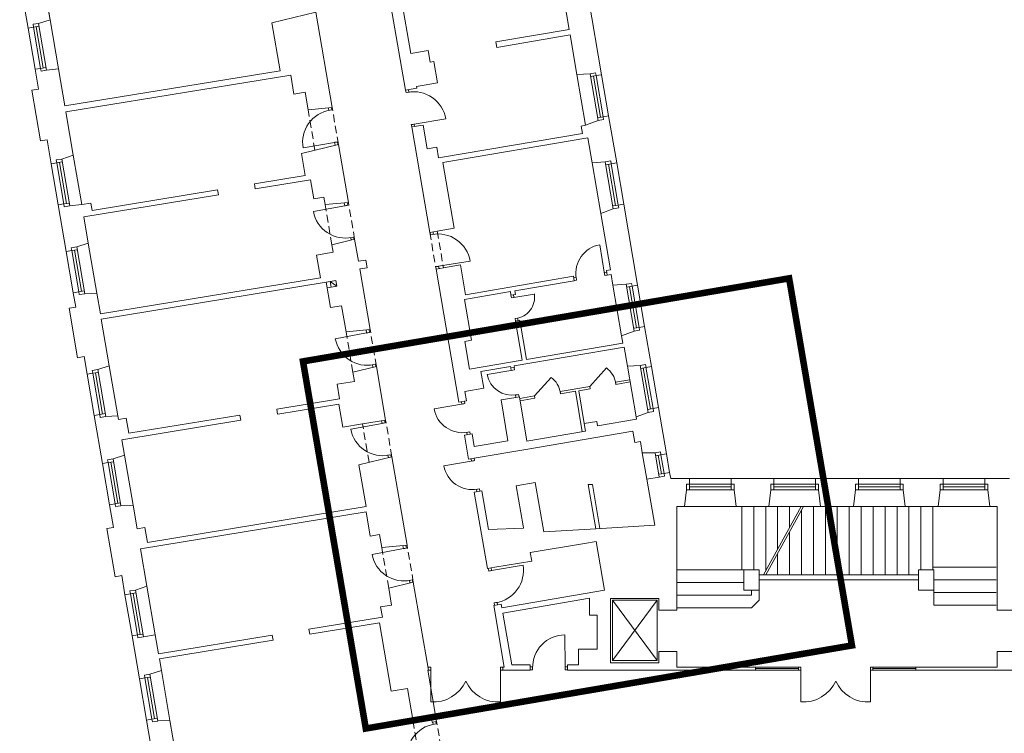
# Model space of a CAD drawing. Header units: centimetres. Extents: x 695802 to 711011, y 25963 to 44188.
# Tile 78 of 157: x 710600 to 710732, y 33112 to 33207. Entities that reach past the tile are written whole.
import ezdxf

# ---------------------------------------------------------------- set-up
doc = ezdxf.new("R2010")
doc.units = ezdxf.units.CM
doc.linetypes.add('DASHED', pattern=[19.05, 12.7, -6.35])
for name, color, linetype, lineweight in [('Drzwi i okna', 51, 'Continuous', 9), ('Kanały wentylacyjne', 3, 'Continuous', 9), ('Przekrojowa', 253, 'Continuous', 25), ('Ramka', 255, 'Continuous', 9), ('S3_obrys zakresu', 1, 'Continuous', 5), ('Widokowa', 140, 'Continuous', 9)]:
    doc.layers.add(name, color=color, linetype=linetype, lineweight=lineweight)

# ---------------------------------------------------------------- blocks, each defined once
blk = doc.blocks.new('zw$2918')
at = {"layer": 'Drzwi i okna', "color": 0, "lineweight": 0}
for p, q in [((1286.2, -1419.9), (1285.2, -1413.4)), ((1295.1, -1418.5), (1286.2, -1419.9)), ((1294.1, -1418.6), (1293, -1412.1)), ((1079.3, -1467.8), (1078.1, -1461.3)), ((1078.3, -1468), (1087.1, -1466.4)), ((1087.1, -1466.4), (1086.1, -1460.7)), ((1309.2, -1504.2), (1300.4, -1505.7)), ((1308.2, -1504.4), (1392.6, -1490.5)), ((1309.3, -1510.8), (1308.2, -1504.4)), ((1300.4, -1505.7), (1301.4, -1512.1)), ((1094.6, -1553.4), (1010.4, -1568.4)), ((1093.6, -1553.5), (1102.4, -1552)), ((1095.9, -1561.1), (1094.6, -1553.4)), ((1102.4, -1552), (1103.7, -1559.1)), ((1120.8, -1715.6), (1122.3, -1723.7)), ((1130.1, -1722.2), (1128.8, -1714.9)), ((1122.3, -1723.7), (1038.2, -1739.1)), ((1121.3, -1723.8), (1130.1, -1722.2)), ((1351.6, -1801.4), (1350.5, -1794.9)), ((1359.5, -1800.1), (1358.4, -1793.6)), ((1137, -1809.3), (1145.8, -1807.7)), ((1138, -1809.1), (1139.1, -1815.5)), ((1145.8, -1807.7), (1146.9, -1813.6)), ((1360.5, -1799.9), (1351.6, -1801.4)), ((1818.8, -1907), (1805.9, -1828.1)), ((1373.6, -1885.8), (1458, -1871.9)), ((1374.6, -1885.7), (1365.7, -1887.1)), ((1365.7, -1887.1), (1366.8, -1893.5)), ((1374.7, -1892.2), (1373.6, -1885.8)), ((1742.2, -1915), (1735.7, -1916.1)), ((1743.5, -1922.9), (1737, -1924)), ((1742, -1914), (1743.5, -1922.9)), ((1817.9, -1901.6), (1819.4, -1910.5)), ((1824.5, -1901.5), (1818.1, -1902.6)), ((1819.4, -1910.5), (1825.8, -1909.4)), ((1568.7, -1970.2), (1567.6, -1963.7)), ((1568.7, -1970.2), (1630.4, -1960.2)), ((1577.6, -1968.8), (1568.7, -1970.2)), ((1575.6, -1969), (1574.5, -1962.5)), ((1585.5, -2025.1), (1578.6, -2026.3)), ((1578.6, -2026.3), (1579.6, -2032.7)), ((1586.5, -2031.5), (1585.5, -2025.1)), ((1179.1, -2056.7), (1180.6, -2064.7)), ((1188.4, -2063.3), (1187.1, -2056.2)), ((1180.6, -2064.7), (1096.5, -2080.2)), ((1179.6, -2064.9), (1188.4, -2063.3)), ((1195.3, -2150.4), (1204.2, -2148.8)), ((1196.3, -2150.2), (1197.3, -2155.8)), ((1204.2, -2148.8), (1205.2, -2154.5)), ((1572.8, -2164.4), (1503.7, -2175.8)), ((1568.4, -2165.1), (1567.3, -2158.6)), ((1568.4, -2165.1), (1577.2, -2163.6)), ((1577.2, -2163.6), (1576.2, -2157.1)), ((1579.3, -2231.1), (1588.2, -2229.7)), ((1580.4, -2237.5), (1579.3, -2231.1)), ((1588.2, -2229.7), (1589.2, -2236.1)), ((1440.3, -2254.8), (1361.5, -2268.6)), ((1434.7, -2249.2), (1435.8, -2255.6)), ((1434.8, -2255.8), (1443.7, -2254.2)), ((1443.7, -2254.2), (1442.6, -2247.8)), ((1222, -2307.2), (1137.9, -2322.7)), ((1220.8, -2300.3), (1222, -2307.2)), ((1221.1, -2307.4), (1229.9, -2305.8)), ((1229.9, -2305.8), (1228.6, -2298.7)), ((1448.1, -2331.5), (1456.9, -2330)), ((1449.1, -2331.4), (1450.2, -2337.9)), ((1456.9, -2330), (1458.1, -2336.5)), ((1236.8, -2392.9), (1245.6, -2391.2)), ((1237.8, -2392.7), (1238.9, -2399)), ((1245.6, -2391.2), (1246.7, -2397)), ((1461, -2402), (1462.2, -2408.4)), ((1470, -2407), (1468.9, -2400.6)), ((1466.6, -2407.6), (1387.8, -2421.4)), ((1461.2, -2408.5), (1470, -2407)), ((1474.4, -2484.3), (1483.3, -2482.8)), ((1475.4, -2484.1), (1476.5, -2490.6)), ((1483.3, -2482.8), (1484.4, -2489.3)), ((1278, -2635.3), (1279.5, -2643.3)), ((1287.4, -2641.9), (1286, -2634.6)), ((1279.5, -2643.3), (1195.4, -2658.8)), ((1278.5, -2643.5), (1287.4, -2641.9)), ((1515.7, -2701.9), (1600, -2687.6)), ((1507.8, -2703.3), (1506.6, -2696.3)), ((1516.7, -2701.7), (1507.8, -2703.3)), ((1514.5, -2695), (1515.7, -2701.9)), ((1294.2, -2729), (1303.1, -2727.4)), ((1295.2, -2728.8), (1296.4, -2735.1)), ((1303.1, -2727.4), (1304.2, -2733.2)), ((1531.2, -2787.4), (1522.3, -2788.9)), ((1522.3, -2788.9), (1523.3, -2794.9)), ((1530.2, -2787.6), (1531.2, -2793.6)), ((1712.5, -2960), (1712.1, -2874.5)), ((1352.7, -2961.1), (1346.2, -2961.1)), ((1346.2, -2969.1), (1352.6, -2969.1)), ((1352.6, -2969.1), (1352.5, -3054.6)), ((1352.6, -2970.1), (1352.7, -2961.1)), ((1539.7, -2970.1), (1539.7, -2961.1)), ((1539.7, -2961.1), (1546.2, -2961.1)), ((1546.2, -2969.1), (1539.7, -2969.1)), ((1539.7, -2969.1), (1539.8, -3054.6)), ((1625.6, -2960.5), (1619, -2960.5)), ((1625.6, -2968.5), (1619, -2968.5)), ((1625.6, -2959.5), (1625.6, -2968.5)), ((1712.5, -2959), (1712.5, -2968)), ((1719, -2960), (1712.5, -2960)), ((1712.5, -2968), (1719, -2968)), ((2344.7, -2961.1), (2338.2, -2961.1)), ((2338.2, -2969.1), (2344.7, -2969.1)), ((2344.7, -2969.1), (2344.6, -3054.6)), ((2344.7, -2970.1), (2344.7, -2961.1)), ((2531.8, -2970.1), (2531.7, -2961.1)), ((2531.7, -2961.1), (2538.2, -2961.1)), ((2538.2, -2969.1), (2531.8, -2969.1)), ((2531.8, -2969.1), (2531.9, -3054.6)), ((1359.2, -3114.6), (1358.2, -3109)), ((1358.2, -3114.8), (1367, -3113.2)), ((1367, -3113.2), (1366, -3107.4))]:
    blk.add_line(p, q, dxfattribs=at)
at = {"layer": 'Drzwi i okna', "color": 0, "lineweight": 0, "ltscale": 1.6}
for p, q in [((1778.9, -2208.5), (1823.5, -2158.4)), ((1630.6, -2233.8), (1675.1, -2183.8))]:
    blk.add_line(p, q, dxfattribs=at)
for centre, radius, start, end in [((1307, -1504.4), 86.7, 9.2331, 100.8437), ((1095.7, -1553), 86.7, 98.6519, 190.2626), ((1123.5, -1723.6), 86.7, 190.2929, 281.9036), ((1372.3, -1885.9), 86.7, 9.2331, 100.8437), ((1573.2, -1968.6), 57.8, 276.9522, 8.388), ((1181.8, -2064.7), 86.7, 190.2929, 281.9036), ((1787, -2208.6), 62, 8.3094, 53.9766), ((1638.7, -2234), 62, 8.3094, 53.9766), ((1223.3, -2307.2), 86.7, 190.2929, 281.9036), ((1280.8, -2643.3), 86.7, 190.2929, 281.9036), ((1514.5, -2702.3), 86.7, 278.1541, 9.7648), ((1712.3, -2961.3), 86.7, 90.1458, 181.7564), ((1359.1, -2959.4), 95.4, 266.0716, 335.8764), ((1533.3, -2959.4), 95.4, 204.1236, 273.9284), ((2351.1, -2959.4), 95.4, 266.0716, 335.8764), ((2525.3, -2959.4), 95.4, 204.1236, 273.9284), ((1375.7, -3199.7), 86.7, 98.6519, 190.2626)]:
    blk.add_arc(centre, radius, start, end, dxfattribs=at)
at = {"layer": 'Drzwi i okna', "color": 0, "lineweight": 0}
for centre, radius, start, end in [((1292.2, -1427.9), 78.2, 277.7082, 281.0068), ((1084.2, -1475.9), 78.2, 278.4889, 281.7875), ((1139.7, -1799.9), 78.2, 98.7681, 102.0666), ((1819.3, -1904.7), 77.8, 99.9306, 189.3047), ((1357.5, -1809.3), 78.2, 277.7082, 281.0068), ((1741.5, -1918.6), 78.2, 7.6634, 10.962), ((1198.1, -2141), 78.2, 98.7681, 102.0666), ((1570.3, -2164.2), 67.5, 189.8932, 279.8733), ((1569.9, -2153.5), 78.2, 277.7578, 281.0564), ((1437.9, -2254.4), 77.8, 190.5203, 279.8944), ((1452.6, -2332), 78.2, 98.2531, 101.5517), ((1239.5, -2383.4), 78.2, 98.7681, 102.0666), ((1464.2, -2407.1), 77.8, 190.5203, 279.8944), ((1479, -2484.8), 78.2, 98.2531, 101.5517), ((1297, -2719.6), 78.2, 98.7681, 102.0666), ((1525.4, -2779.5), 78.2, 97.9911, 101.2896), ((1430.8, -2965.8), 78.2, 178.2653, 181.5639), ((1461.5, -2965.8), 78.2, 358.4361, 1.7347), ((1634.4, -2963.8), 78.2, 358.6209, 1.9195), ((2422.8, -2965.8), 78.2, 178.2653, 181.5639), ((2453.6, -2965.8), 78.2, 358.4361, 1.7347)]:
    blk.add_arc(centre, radius, start, end, dxfattribs=at)
at = {"layer": 'Kanały wentylacyjne', "color": 0, "lineweight": 0}
for p, q in [((1093.3, -1925.2), (1072.1, -1928.8)), ((1083.1, -1926.9), (1097.9, -1924.4)), ((1085.7, -1941.7), (1083.1, -1926.9)), ((1083.1, -1926.9), (1100.4, -1939.1)), ((1097.9, -1924.4), (1100.4, -1939.1)), ((1095.9, -1939.9), (1074.7, -1943.6)), ((1100.4, -1939.1), (1085.7, -1941.7))]:
    blk.add_line(p, q, dxfattribs=at)
at = {"layer": 'Przekrojowa', "color": 0, "lineweight": 0, "ltscale": 1.6}
for p, q in [((1228.6, -1087.3), (1284.5, -1413.5)), ((272.8, -1247), (250.4, -1115.9)), ((313.1, -1114.9), (331.8, -1224.3)), ((1266.8, -1127.4), (1298.9, -1314.7)), ((1810.6, -1372), (1765.9, -1110.8)), ((1723.7, -1250.3), (1704.1, -1135.7)), ((328.7, -1206.3), (331.8, -1224.3)), ((1044.3, -1204), (926.5, -1232.8)), ((1088.2, -1460.3), (1044.3, -1204)), ((331.8, -1224.3), (300.8, -1234.4)), ((926.5, -1232.8), (948.4, -1361.1)), ((1723.7, -1250.3), (1526.9, -1284)), ((1529.3, -1298.8), (1726.2, -1265.1)), ((1744.4, -1371.7), (1726.2, -1265.1)), ((1526.9, -1284), (1529.3, -1298.8)), ((1298.9, -1314.7), (1345.2, -1306.8)), ((1345.2, -1306.8), (1350.6, -1338.3)), ((1350.6, -1338.3), (1360.5, -1336.6)), ((1360.5, -1336.6), (1370.3, -1393.8)), ((291.7, -1357.4), (300.8, -1410.7)), ((354.4, -1356.4), (322.2, -1359.9)), ((354.4, -1356.4), (371.4, -1455.7)), ((948.4, -1361.1), (371.4, -1455.7)), ((1744.4, -1371.7), (1780, -1369.3)), ((977.1, -1372.9), (374.1, -1471.7)), ((985.8, -1424), (977.1, -1372.9)), ((1314.1, -1403.4), (1370.3, -1393.8)), ((300.8, -1410.7), (283, -1413.7)), ((306.3, -1549.7), (283, -1413.7)), ((985.8, -1424), (1015.4, -1419)), ((1023.5, -1466.3), (1015.4, -1419)), ((1284.5, -1413.5), (1314.9, -1408.3)), ((1314.1, -1403.4), (1314.9, -1408.3)), ((394, -1588), (374.1, -1471.7)), ((1088.2, -1460.3), (1023.5, -1466.3)), ((1767.7, -1507.6), (1801.4, -1495)), ((1851, -1608.5), (1829.5, -1482.4)), ((1301.4, -1512.1), (1331.8, -1506.9)), ((1301.4, -1512.1), (1349.9, -1795)), ((1331.8, -1506.9), (1342.8, -1571)), ((1373.3, -1595.2), (1759.2, -1529.2)), ((1755.8, -1509.6), (1767.7, -1507.6)), ((1759.2, -1529.2), (1755.8, -1509.6)), ((324, -1546.7), (306.3, -1549.7)), ((335, -1610.7), (324, -1546.7)), ((1385.2, -1607.3), (1773.4, -1541)), ((1784.9, -1608.2), (1773.4, -1541)), ((1105, -1558.9), (1005.9, -1583.1)), ((1005.9, -1583.1), (1016, -1642.1)), ((1131.6, -1714.6), (1105, -1558.9)), ((1342.8, -1571), (1368.4, -1566.6)), ((1368.4, -1566.6), (1373.3, -1595.2)), ((394, -1588), (363, -1598.1)), ((1385.2, -1607.3), (1415.4, -1783.7)), ((1784.9, -1608.2), (1820.4, -1605.9)), ((1016, -1642.1), (879.6, -1664.5)), ((1030.2, -1654), (882, -1678.3)), ((1039, -1705.1), (1030.2, -1654)), ((780.9, -1680.6), (444.6, -1735.8)), ((780.9, -1680.6), (783.3, -1694.4)), ((879.6, -1664.5), (882, -1678.3)), ((783.3, -1694.4), (422.3, -1753.6)), ((1039, -1705.1), (1065.6, -1700.6)), ((1069, -1720.4), (1065.6, -1700.6)), ((1131.6, -1714.6), (1069, -1720.4)), ((375.3, -1846.3), (353.9, -1721.1)), ((416.6, -1720.1), (384.4, -1723.7)), ((416.6, -1720.1), (441.3, -1716.1)), ((441.3, -1716.1), (444.6, -1735.8)), ((1808.1, -1744.1), (1841.9, -1731.6)), ((1907.2, -1936.8), (1869.9, -1718.9)), ((422.3, -1753.6), (434.3, -1823.6)), ((1834, -1895.8), (1808.1, -1744.1)), ((1349.9, -1795), (1369.8, -1791.6)), ((1369.8, -1791.6), (1415.4, -1783.8)), ((1148.5, -1813.2), (1087.4, -1828.1)), ((1148.5, -1813.2), (1158.6, -1872.4)), ((434.3, -1823.6), (403.3, -1833.7)), ((1087.4, -1828.1), (1090.9, -1848.4)), ((1090.9, -1848.4), (1046.5, -1856)), ((1046.5, -1856), (1057, -1917.1)), ((1158.6, -1872.4), (1178.3, -1869)), ((1178.3, -1869), (1181.9, -1889.7)), ((1162.2, -1893.1), (1181.9, -1889.7)), ((1162.2, -1893.1), (1190, -2055.7)), ((1190, -2055.7), (1162.2, -1893.1)), ((1366.8, -1893.5), (1386.7, -1890.1)), ((1366.8, -1893.5), (1427.9, -2250.3)), ((1386.7, -1890.1), (1432.3, -1882.3)), ((1432.3, -1882.3), (1445.9, -1962.2)), ((1823.8, -1897.6), (1834, -1895.8)), ((1823.8, -1897.6), (1825.8, -1909.4)), ((1057, -1917.1), (466.8, -2013.8)), ((1445.9, -1962.2), (1735.1, -1912.7)), ((1577.8, -1951.8), (1737.1, -1924.6)), ((1735.1, -1912.7), (1737.1, -1924.6)), ((1825.8, -1909.4), (1836.1, -1907.7)), ((1836.1, -1907.7), (1841, -1936.4)), ((1072.1, -1928.8), (469.2, -2027.6)), ((1083.8, -1996.7), (1072.1, -1928.8)), ((1577.8, -1951.8), (1579.5, -1961.7)), ((1841, -1936.4), (1876.5, -1934.1)), ((394.2, -1956.7), (400.7, -1995.2)), ((457.3, -1957.9), (424.7, -1959.2)), ((466.8, -2013.8), (457.3, -1957.9)), ((1443, -1974.9), (1566, -1953.8)), ((1443, -1974.9), (1461.8, -2084.3)), ((1566, -1953.8), (1567.6, -1963.7)), ((1567.6, -1963.7), (1579.5, -1961.7)), ((400.7, -1995.2), (383, -1998.2)), ((405.7, -2131.3), (383, -1998.2)), ((1113.3, -1991.7), (1083.8, -1996.7)), ((1125.3, -2061.7), (1113.3, -1991.7)), ((469.2, -2027.6), (490.6, -2152.8)), ((1579.5, -2032.7), (1591.3, -2030.7)), ((1579.5, -2032.7), (1597.6, -2138.1)), ((1591.3, -2030.7), (1609.4, -2136.1)), ((1190, -2055.7), (1125.3, -2061.7)), ((1944.4, -2154.6), (1926, -2047.2)), ((1443.8, -2087.3), (1461.8, -2084.3)), ((1864.2, -2072.4), (1898, -2059.9)), ((1864.2, -2072.4), (1867.6, -2092)), ((1456.6, -2162.2), (1443.8, -2087.3)), ((1576.5, -2153), (1871.2, -2102.6)), ((1609.4, -2136.1), (1867.6, -2092)), ((1880, -2154.2), (1871.2, -2102.6)), ((423.5, -2128.2), (405.7, -2131.3)), ((431.6, -2175.6), (423.5, -2128.2)), ((1597.6, -2138.1), (1456.6, -2162.2)), ((490.6, -2152.8), (459.6, -2162.9)), ((1206.8, -2154.3), (1143.8, -2169.6)), ((1231.4, -2298.2), (1206.8, -2154.3)), ((1486.8, -2168.3), (1566.6, -2154.7)), ((1566.6, -2154.7), (1567.3, -2158.6)), ((1567.3, -2158.6), (1577.1, -2156.9)), ((1576.5, -2153), (1577.1, -2156.9)), ((1880, -2154.2), (1913.8, -2152)), ((1143.8, -2169.6), (1148, -2194.6)), ((1494.4, -2212.7), (1486.8, -2168.3)), ((1148, -2194.6), (1101.7, -2202.5)), ((1101.7, -2202.5), (1108.3, -2241.1)), ((1443.7, -2221.3), (1494.4, -2212.7)), ((1108.3, -2241.1), (939.6, -2268.7)), ((1443.7, -2221.3), (1448.1, -2246.9)), ((1580.4, -2237.5), (1540.9, -2244.3)), ((1580.4, -2237.5), (1590.2, -2235.8)), ((1590.2, -2235.8), (1610, -2355.2)), ((939.6, -2268.7), (941.9, -2282.5)), ((1105.7, -2255.7), (942.1, -2282.5)), ((1116.4, -2317.8), (1105.7, -2255.7)), ((1427.9, -2250.3), (1448.1, -2246.9)), ((1559.1, -2353.8), (1540.9, -2244.3)), ((1963.3, -2265), (1984.5, -2389.1)), ((472.5, -2415.1), (450.5, -2285.9)), ((513.6, -2287.2), (481, -2288.5)), ((515.2, -2297), (513.6, -2287.2)), ((536, -2293.6), (515.2, -2297)), ((542.8, -2333.8), (536, -2293.6)), ((840.9, -2284.9), (542.8, -2333.8)), ((840.9, -2284.9), (843.2, -2298.7)), ((1904.2, -2295.8), (1799.8, -2313.6)), ((1903.1, -2289.6), (1935.3, -2277.7)), ((1903.1, -2289.6), (1904.2, -2295.8)), ((843.2, -2298.7), (524.5, -2351)), ((1169.6, -2308.7), (1116.4, -2317.8)), ((1231.4, -2298.2), (1169.6, -2308.7)), ((1797.7, -2301.8), (1764.2, -2307.5)), ((1767.8, -2328.2), (1764.2, -2307.5)), ((1799.8, -2313.6), (1797.7, -2301.8)), ((1443.1, -2339), (1463.3, -2335.6)), ((1443.1, -2339), (1454.1, -2403.1)), ((1468.9, -2369.2), (1463.3, -2335.6)), ((1607.4, -2376.9), (1894.2, -2327.9)), ((1767.8, -2328.2), (1610, -2355.2)), ((1899.4, -2358.5), (1894.2, -2327.9)), ((531.5, -2392.3), (524.5, -2351)), ((1559.1, -2353.8), (1468.9, -2369.2)), ((1899.4, -2358.5), (1914.5, -2355.9)), ((1919.6, -2385.9), (1914.5, -2355.9)), ((531.5, -2392.3), (500.6, -2402.4)), ((1248.3, -2396.7), (1159.9, -2418.3)), ((1288.9, -2634.3), (1248.3, -2396.7)), ((1454.1, -2403.1), (1474.3, -2399.7)), ((1474.3, -2399.7), (1607.4, -2376.9)), ((1919.6, -2385.9), (1953.9, -2386.5)), ((1159.9, -2418.3), (1179.1, -2530.4)), ((1965, -2451.5), (1931.8, -2457.2)), ((1993, -2438.8), (1993.9, -2444.3)), ((1993, -2438.8), (1995.8, -2455.3)), ((1581.5, -2474.7), (1632.8, -2465.9)), ((1581.5, -2474.7), (1599.9, -2582.3)), ((1632.8, -2465.9), (1655.4, -2598)), ((1931.8, -2457.2), (1952.9, -2580.6)), ((1931.8, -2457.2), (1932.7, -2462.3)), ((2046.2, -2455.3), (1995.8, -2455.3)), ((2272.2, -2455.3), (2158.2, -2455.3)), ((2499.2, -2455.3), (2384.2, -2455.3)), ((2726.2, -2455.3), (2611.2, -2455.3)), ((2903.8, -2455.3), (2838.2, -2455.3)), ((1469.3, -2491.8), (1489.5, -2488.4)), ((1469.3, -2491.8), (1504.5, -2696.8)), ((1489.5, -2488.4), (1507.2, -2591.9)), ((2032.6, -2530.3), (2038.4, -2485.1)), ((2171.7, -2530.3), (2166, -2485.1)), ((2258.6, -2530.3), (2264.4, -2485.1)), ((2397.7, -2530.3), (2392, -2485.1)), ((2485.6, -2530.3), (2491.4, -2485.1)), ((2624.7, -2530.3), (2619, -2485.1)), ((2712.6, -2530.3), (2718.4, -2485.1)), ((2851.7, -2530.3), (2846, -2485.1)), ((501.9, -2586.6), (491.4, -2525.5)), ((554.5, -2526.7), (522, -2528)), ((554.5, -2526.7), (565.3, -2589.8)), ((1179.1, -2530.4), (592.9, -2626.5)), ((2011.9, -2808.1), (2011.9, -2530.3)), ((2032.6, -2530.3), (2011.9, -2530.3)), ((2258.6, -2530.3), (2171.7, -2530.3)), ((2485.6, -2530.3), (2397.7, -2530.3)), ((2712.6, -2530.3), (2624.7, -2530.3)), ((2870.9, -2530.3), (2851.7, -2530.3)), ((2870.9, -2808.1), (2870.9, -2530.3)), ((1179.2, -2544.6), (574.5, -2643.7)), ((1179.2, -2544.6), (1190.3, -2609.6)), ((501.9, -2586.6), (484.1, -2589.6)), ((586, -2586.4), (565.3, -2589.8)), ((592.9, -2626.5), (586, -2586.4)), ((1599.9, -2582.3), (1600.9, -2588.2)), ((1952.9, -2580.6), (1795.1, -2589.8)), ((506.2, -2718.7), (484.1, -2589.6)), ((1190.3, -2609.6), (1215.2, -2605.3)), ((1215.2, -2605.3), (1221.2, -2640.6)), ((1507.2, -2591.9), (1600.9, -2588.2)), ((1795.1, -2589.8), (1655.4, -2598)), ((1288.9, -2634.3), (1221.2, -2640.6)), ((1619.4, -2653.9), (1764.3, -2629.1)), ((1764.3, -2629.1), (1795.8, -2623.7)), ((1818.2, -2754.8), (1795.8, -2623.7)), ((574.5, -2643.7), (591.7, -2744.2)), ((1623.2, -2676.5), (1619.4, -2653.9)), ((1524.7, -2693.4), (1623.2, -2676.5)), ((523.9, -2715.7), (506.2, -2718.7)), ((532.7, -2767), (523.9, -2715.7)), ((1504.5, -2696.8), (1524.7, -2693.4)), ((2191.9, -2699.8), (2191.9, -2754.8)), ((2232.9, -2699.8), (2191.9, -2699.8)), ((2232.9, -2754.8), (2232.9, -2699.8)), ((2659.9, -2754.8), (2659.9, -2699.8)), ((2700.9, -2699.8), (2659.9, -2699.8)), ((2700.9, -2754.8), (2700.9, -2699.8)), ((591.7, -2744.2), (560.7, -2754.3)), ((1305.8, -2732.9), (1239.8, -2748.9)), ((1346.2, -2969.1), (1305.8, -2732.9)), ((2232.9, -2726.8), (2659.9, -2726.8)), ((1239.8, -2748.9), (1247.6, -2794.5)), ((1543.2, -2801.8), (1818.2, -2754.8)), ((2191.9, -2754.8), (2232.9, -2754.8)), ((2659.9, -2754.8), (2700.9, -2754.8)), ((1247.6, -2794.5), (1218, -2799.6)), ((1521.4, -2795.4), (1541.5, -2792)), ((1521.4, -2795.4), (1549.7, -2961.1)), ((1541.6, -2791.9), (1543.2, -2801.8)), ((1545.7, -2816.2), (1778.5, -2776.4)), ((1778.5, -2821.3), (1778.5, -2776.4)), ((1834.3, -2949.8), (1834.3, -2777)), ((1834.3, -2777), (1963.9, -2777)), ((1963.9, -2777), (1963.9, -2808.1)), ((1218, -2799.6), (1222.7, -2827.2)), ((1545.7, -2816.2), (1569.5, -2955.1)), ((1798.5, -2821.3), (1778.5, -2821.3)), ((1798.5, -2913.3), (1798.5, -2821.3)), ((2011.9, -2808.1), (1963.9, -2808.1)), ((2918.9, -2808.1), (2870.9, -2808.1)), ((1222.7, -2827.2), (1025.6, -2859.6)), ((1215.3, -2842.4), (1028, -2873.1)), ((1246.6, -3025.7), (1215.3, -2842.4)), ((571.3, -2992.7), (551.6, -2877.4)), ((582.2, -2880), (614, -2874.6)), ((614, -2874.6), (622.7, -2925.6)), ((927.6, -2875.6), (622.7, -2925.6)), ((927.6, -2875.6), (930, -2889.1)), ((1025.6, -2859.6), (1028, -2873.1)), ((930, -2889.1), (625, -2939.1)), ((1748.5, -2955.1), (1748.5, -2913.3)), ((1748.5, -2913.3), (1798.5, -2913.3)), ((2011.9, -2919.1), (1963.9, -2919.1)), ((1963.9, -2919.1), (1963.9, -2949.8)), ((2011.9, -2961.1), (2011.9, -2919.1)), ((2870.9, -2961.1), (2870.9, -2919.1)), ((2918.9, -2919.1), (2870.9, -2919.1)), ((625, -2939.1), (630.3, -2970)), ((627.8, -2955), (630.3, -2970)), ((1569.5, -2955.1), (1619, -2955.1)), ((1619, -2955.1), (1619, -2969.1)), ((1719, -2955.1), (1748.5, -2955.1)), ((1719, -2955.1), (1719, -2969.1)), ((1963.9, -2949.8), (1834.3, -2949.8)), ((630.3, -2970), (599.3, -2980)), ((1344.5, -2969.1), (1368.1, -3107.1)), ((1346.2, -2969.1), (1344.5, -2969.1)), ((1546.2, -2969.1), (1546.2, -2961.1)), ((1546.2, -2961.1), (1549.7, -2961.1)), ((1619, -2969.1), (1546.2, -2969.1)), ((1787.9, -2969.1), (1719, -2969.1)), ((2011.9, -2969.1), (1787.9, -2969.1)), ((1999.9, -2969.1), (1996.9, -2969.1)), ((2222.8, -2961.1), (2011.9, -2961.1)), ((2011.9, -2969.1), (2222.8, -2969.1)), ((2222.8, -2969.1), (2222.8, -2961.1)), ((2652.8, -2969.1), (2652.8, -2961.1)), ((2652.8, -2961.1), (2870.9, -2961.1)), ((2870.9, -2969.1), (2652.8, -2969.1)), ((2870.9, -2969.1), (3128.8, -2969.1)), ((1290, -3018.3), (1246.6, -3025.7)), ((1305.1, -3106.7), (1290, -3018.3)), ((610.4, -3221.4), (590.2, -3103.1)), ((653.3, -3104.3), (620.7, -3105.6)), ((653.3, -3104.3), (676.4, -3239.5)), ((1354.4, -3098.3), (1305.1, -3106.7)), ((1354.4, -3098.3), (1356.3, -3109.1)), ((1368.1, -3107.1), (1356.3, -3109.1))]:
    blk.add_line(p, q, dxfattribs=at)
at = {"layer": 'Przekrojowa', "color": 0, "lineweight": 0}
for p, q in [((300.8, -1234.4), (286.2, -1236.8)), ((286.2, -1236.8), (287.5, -1244.5)), ((287.5, -1244.5), (272.8, -1247)), ((272.8, -1247), (287.5, -1244.5)), ((306.4, -1354.9), (291.7, -1357.4)), ((291.7, -1357.4), (306.4, -1354.9)), ((307.7, -1362.6), (306.4, -1354.9)), ((322.3, -1360.1), (307.7, -1362.6)), ((1780, -1369.3), (1794.5, -1366.8)), ((1794.5, -1366.8), (1795.9, -1374.5)), ((1795.9, -1374.5), (1810.6, -1372)), ((1810.6, -1372), (1795.9, -1374.5)), ((1801.4, -1495), (1816, -1492.5)), ((1814.7, -1484.9), (1829.5, -1482.4)), ((1829.5, -1482.4), (1814.7, -1484.9)), ((1816, -1492.5), (1814.7, -1484.9)), ((349.7, -1608.2), (335, -1610.7)), ((335, -1610.7), (349.7, -1608.2)), ((363, -1598.1), (348.4, -1600.6)), ((348.4, -1600.6), (349.7, -1608.2)), ((1820.4, -1605.9), (1835, -1603.4)), ((1835, -1603.4), (1836.3, -1611.1)), ((1836.3, -1611.1), (1851, -1608.5)), ((1851, -1608.5), (1836.3, -1611.1)), ((368.6, -1718.6), (353.9, -1721.1)), ((353.9, -1721.1), (368.6, -1718.6)), ((369.9, -1726.3), (368.6, -1718.6)), ((384.5, -1723.8), (369.9, -1726.3)), ((1841.9, -1731.6), (1856.5, -1729.1)), ((1855.2, -1721.5), (1869.9, -1718.9)), ((1869.9, -1718.9), (1855.2, -1721.5)), ((1856.5, -1729.1), (1855.2, -1721.5)), ((390, -1843.8), (375.3, -1846.3)), ((375.3, -1846.3), (390, -1843.8)), ((403.3, -1833.7), (388.7, -1836.1)), ((388.7, -1836.1), (390, -1843.8)), ((1876.5, -1934.1), (1891.1, -1931.7)), ((1891.1, -1931.7), (1892.4, -1939.3)), ((1892.4, -1939.3), (1907.2, -1936.8)), ((1907.2, -1936.8), (1892.4, -1939.3)), ((408.9, -1954.2), (394.2, -1956.7)), ((394.2, -1956.7), (408.9, -1954.2)), ((410.2, -1961.9), (408.9, -1954.2)), ((424.8, -1959.4), (410.2, -1961.9)), ((1898, -2059.9), (1912.6, -2057.4)), ((1911.3, -2049.7), (1926, -2047.2)), ((1926, -2047.2), (1911.3, -2049.7)), ((1912.6, -2057.4), (1911.3, -2049.7)), ((459.6, -2162.9), (445, -2165.4)), ((1913.8, -2152), (1928.4, -2149.5)), ((1928.4, -2149.5), (1929.7, -2157.2)), ((1929.7, -2157.2), (1944.4, -2154.6)), ((1944.4, -2154.6), (1929.7, -2157.2)), ((446.3, -2173), (431.6, -2175.6)), ((431.6, -2175.6), (446.3, -2173)), ((445, -2165.4), (446.3, -2173)), ((1948.6, -2267.6), (1963.3, -2265)), ((1963.3, -2265), (1948.6, -2267.6)), ((1949.9, -2275.2), (1948.6, -2267.6)), ((465.2, -2283.4), (450.5, -2285.9)), ((450.5, -2285.9), (465.2, -2283.4)), ((466.5, -2291.1), (465.2, -2283.4)), ((481.1, -2288.6), (466.5, -2291.1)), ((1935.3, -2277.7), (1949.9, -2275.2)), ((1953.9, -2386.5), (1968.5, -2384)), ((1953.9, -2386.5), (1968.5, -2384)), ((1968.5, -2384), (1969.8, -2391.6)), ((1969.8, -2391.6), (1984.5, -2389.1)), ((1984.5, -2389.1), (1969.8, -2391.6)), ((487.3, -2412.6), (472.5, -2415.1)), ((472.5, -2415.1), (487.3, -2412.6)), ((500.6, -2402.4), (486, -2404.9)), ((486, -2404.9), (487.3, -2412.6)), ((1965, -2451.5), (1979.6, -2449)), ((1978.3, -2441.4), (1993, -2438.8)), ((1993, -2438.8), (1978.3, -2441.4)), ((1979.6, -2449), (1978.3, -2441.4)), ((2038.4, -2485.1), (2038.4, -2470.3)), ((2038.4, -2470.3), (2046.2, -2470.3)), ((2046.2, -2470.3), (2046.2, -2455.3)), ((2046.2, -2455.3), (2046.2, -2470.3)), ((2158.2, -2470.3), (2158.2, -2455.3)), ((2158.2, -2455.3), (2158.2, -2470.3)), ((2166, -2470.3), (2158.2, -2470.3)), ((2166, -2485.1), (2166, -2470.3)), ((2264.4, -2485.1), (2264.4, -2470.3)), ((2264.4, -2470.3), (2272.2, -2470.3)), ((2272.2, -2470.3), (2272.2, -2455.3)), ((2272.2, -2455.3), (2272.2, -2470.3)), ((2384.2, -2470.3), (2384.2, -2455.3)), ((2384.2, -2455.3), (2384.2, -2470.3)), ((2392, -2470.3), (2384.2, -2470.3)), ((2392, -2485.1), (2392, -2470.3)), ((2491.4, -2485.1), (2491.4, -2470.3)), ((2491.4, -2470.3), (2499.2, -2470.3)), ((2499.2, -2470.3), (2499.2, -2455.3)), ((2499.2, -2455.3), (2499.2, -2470.3)), ((2611.2, -2470.3), (2611.2, -2455.3)), ((2611.2, -2455.3), (2611.2, -2470.3)), ((2619, -2470.3), (2611.2, -2470.3)), ((2619, -2485.1), (2619, -2470.3)), ((2718.4, -2485.1), (2718.4, -2470.3)), ((2718.4, -2470.3), (2726.2, -2470.3)), ((2726.2, -2470.3), (2726.2, -2455.3)), ((2726.2, -2455.3), (2726.2, -2470.3)), ((2838.2, -2470.3), (2838.2, -2455.3)), ((2838.2, -2455.3), (2838.2, -2470.3)), ((2846, -2470.3), (2838.2, -2470.3)), ((2846, -2485.1), (2846, -2470.3)), ((506.1, -2523), (491.4, -2525.5)), ((491.4, -2525.5), (506.1, -2523)), ((507.5, -2530.6), (506.1, -2523)), ((522, -2528.1), (507.5, -2530.6)), ((547.4, -2764.4), (532.7, -2767)), ((532.7, -2767), (547.4, -2764.4)), ((560.7, -2754.3), (546.1, -2756.8)), ((546.1, -2756.8), (547.4, -2764.4)), ((566.3, -2874.8), (551.6, -2877.4)), ((551.6, -2877.4), (566.3, -2874.8)), ((567.6, -2882.5), (566.3, -2874.8)), ((582.2, -2880), (567.6, -2882.5)), ((599.3, -2980), (584.7, -2982.5)), ((584.7, -2982.5), (586, -2990.2)), ((586, -2990.2), (571.3, -2992.7)), ((571.3, -2992.7), (586, -2990.2)), ((604.9, -3100.6), (590.2, -3103.1)), ((590.2, -3103.1), (604.9, -3100.6)), ((606.2, -3108.2), (604.9, -3100.6)), ((620.8, -3105.7), (606.2, -3108.2))]:
    blk.add_line(p, q, dxfattribs=at)
at = {"layer": 'Widokowa', "color": 0, "lineweight": 0}
for p, q in [((322.3, -1360.1), (300.8, -1234.4)), ((287.5, -1244.5), (302.1, -1242)), ((306.5, -1355.1), (287.5, -1244.5)), ((313.7, -1353.7), (294.8, -1243.3)), ((306.4, -1354.9), (321, -1352.4)), ((1780, -1369.3), (1801.4, -1495)), ((1795.9, -1374.5), (1781.3, -1377)), ((1788.6, -1375.7), (1807.4, -1486.1)), ((1795.8, -1374.3), (1814.7, -1484.9)), ((1814.7, -1484.9), (1800.1, -1487.4)), ((349.7, -1608.2), (364.3, -1605.7)), ((368.7, -1718.9), (349.7, -1608.2)), ((375.9, -1717.4), (357, -1607)), ((384.5, -1723.8), (363, -1598.1)), ((1820.4, -1605.9), (1841.9, -1731.6)), ((1836.3, -1611.1), (1821.7, -1613.6)), ((1829, -1612.3), (1847.9, -1722.7)), ((1836.3, -1610.8), (1855.2, -1721.5)), ((368.6, -1718.6), (383.2, -1716.1)), ((1855.2, -1721.5), (1840.6, -1724)), ((390, -1843.8), (404.6, -1841.3)), ((408.9, -1954.4), (390, -1843.8)), ((416.2, -1953), (397.3, -1842.6)), ((424.8, -1959.4), (403.3, -1833.7)), ((408.9, -1954.2), (423.5, -1951.7)), ((1876.5, -1934.1), (1898, -2059.9)), ((1892.4, -1939.3), (1877.8, -1941.8)), ((1885.1, -1940.6), (1904, -2051)), ((1892.4, -1939.1), (1911.3, -2049.7)), ((1911.3, -2049.7), (1896.7, -2052.2)), ((481.1, -2288.6), (459.6, -2162.9)), ((1913.8, -2152), (1935.3, -2277.7)), ((1929.7, -2157.2), (1915.1, -2159.7)), ((1922.4, -2158.4), (1941.3, -2268.8)), ((1929.6, -2156.9), (1948.6, -2267.6)), ((446.3, -2173), (460.9, -2170.5)), ((465.2, -2283.7), (446.3, -2173)), ((472.5, -2282.2), (453.6, -2171.8)), ((1948.6, -2267.6), (1934, -2270)), ((465.2, -2283.4), (479.8, -2280.9)), ((1965, -2451.5), (1953.9, -2386.5)), ((1969.8, -2391.6), (1955.2, -2394.1)), ((1971, -2442.6), (1962.5, -2392.9)), ((1978.3, -2441.6), (1969.8, -2391.6)), ((487.3, -2412.6), (501.9, -2410.1)), ((506.2, -2523.2), (487.3, -2412.6)), ((513.4, -2521.7), (494.6, -2411.3)), ((522, -2528.1), (500.6, -2402.4)), ((1978.3, -2441.4), (1963.7, -2443.9)), ((2046, -2470.3), (2158.2, -2470.3)), ((2046.2, -2470.3), (2046.2, -2485.1)), ((2046.2, -2477.7), (2158.2, -2477.7)), ((2158.2, -2470.3), (2158.2, -2485.1)), ((2272, -2470.3), (2384.2, -2470.3)), ((2272.2, -2470.3), (2272.2, -2485.1)), ((2272.2, -2477.7), (2384.2, -2477.7)), ((2384.2, -2470.3), (2384.2, -2485.1)), ((2499, -2470.3), (2611.2, -2470.3)), ((2499.2, -2470.3), (2499.2, -2485.1)), ((2499.2, -2477.7), (2611.2, -2477.7)), ((2611.2, -2470.3), (2611.2, -2485.1)), ((2726, -2470.3), (2838.2, -2470.3)), ((2726.2, -2470.3), (2726.2, -2485.1)), ((2726.2, -2477.7), (2838.2, -2477.7)), ((2838.2, -2470.3), (2838.2, -2485.1)), ((2038.4, -2485.1), (2166, -2485.1)), ((2264.4, -2485.1), (2392, -2485.1)), ((2491.4, -2485.1), (2619, -2485.1)), ((2718.4, -2485.1), (2846, -2485.1)), ((506.1, -2523), (520.7, -2520.5)), ((547.4, -2764.4), (562, -2762)), ((566.4, -2875.1), (547.4, -2764.4)), ((573.6, -2873.6), (554.7, -2763.2)), ((582.2, -2880), (560.7, -2754.3)), ((566.3, -2874.8), (580.9, -2872.3)), ((620.8, -3105.7), (599.3, -2980)), ((586, -2990.2), (600.6, -2987.7)), ((605, -3100.8), (586, -2990.2)), ((612.2, -3099.3), (593.3, -2988.9)), ((604.9, -3100.6), (619.5, -3098.1))]:
    blk.add_line(p, q, dxfattribs=at)
at = {"layer": 'Widokowa', "color": 0, "lineweight": 0, "ltscale": 1.6}
for p, q in [((331.8, -1224.3), (354.4, -1356.4)), ((272.8, -1247), (291.7, -1357.4)), ((1767.6, -1507.4), (1744.4, -1371.7)), ((1829.5, -1482.4), (1810.6, -1372)), ((394, -1588), (416.6, -1720.1)), ((1808.1, -1744.1), (1784.9, -1608.2)), ((1869.9, -1718.9), (1851, -1608.5)), ((335, -1610.7), (353.9, -1721.1)), ((375.3, -1846.3), (394.2, -1956.7)), ((434.3, -1823.6), (457.3, -1957.9)), ((1864.2, -2072.4), (1841, -1936.4)), ((1926, -2047.2), (1907.2, -1936.8)), ((490.6, -2152.8), (513.6, -2287.2)), ((1903.1, -2289.6), (1880, -2154.2)), ((1963.3, -2265), (1944.4, -2154.6)), ((431.6, -2175.6), (450.5, -2285.9)), ((1886.2, -2190.1), (1847.9, -2196.7)), ((1778.9, -2208.5), (1699.5, -2222)), ((1779.9, -2214.4), (1749.2, -2219.6)), ((1779.9, -2214.4), (1778.9, -2208.5)), ((1848.9, -2202.6), (1847.9, -2196.7)), ((1887.1, -2196.1), (1848.9, -2202.6)), ((1630.6, -2233.8), (1591, -2240.6)), ((1631.6, -2239.8), (1592, -2246.5)), ((1631.6, -2239.8), (1630.6, -2233.8)), ((1700.6, -2228), (1699.5, -2222)), ((1740.3, -2221.2), (1700.6, -2228)), ((1758.9, -2329.8), (1740.3, -2221.2)), ((1764.2, -2307.5), (1749.2, -2219.6)), ((531.5, -2392.3), (554.5, -2526.7)), ((1919.6, -2385.9), (1931.8, -2457.2)), ((1984.5, -2389.1), (1993, -2438.8)), ((472.5, -2415.1), (491.4, -2525.5)), ((1774.9, -2471.5), (1785.9, -2470.9)), ((1774.9, -2471.5), (1795.2, -2589.8)), ((1785.9, -2470.9), (1806.1, -2589.2)), ((2158.2, -2455.3), (2046.2, -2455.3)), ((2384.2, -2455.3), (2272.2, -2455.3)), ((2611.2, -2455.3), (2499.2, -2455.3)), ((2838.2, -2455.3), (2726.2, -2455.3)), ((2177.2, -2530.3), (2027.2, -2530.3)), ((2186.6, -2699.8), (2186.6, -2530.3)), ((2218.6, -2699.8), (2218.6, -2530.3)), ((2244.5, -2713.9), (2345.7, -2530.3)), ((2250.6, -2702.8), (2250.6, -2530.3)), ((2250.6, -2713.9), (2351.9, -2530.3)), ((2403.2, -2530.3), (2253.2, -2530.3)), ((2282.6, -2644.8), (2282.6, -2530.3)), ((2314.6, -2586.8), (2314.6, -2530.3)), ((2378.6, -2713.9), (2378.6, -2530.3)), ((2410.6, -2713.9), (2410.6, -2530.3)), ((2442.6, -2713.9), (2442.6, -2530.3)), ((2474.6, -2713.9), (2474.6, -2530.3)), ((2630.2, -2530.3), (2480.2, -2530.3)), ((2506.6, -2713.9), (2506.6, -2530.3)), ((2538.6, -2713.9), (2538.6, -2530.3)), ((2570.6, -2713.9), (2570.6, -2530.3)), ((2602.6, -2713.9), (2602.6, -2530.3)), ((2634.6, -2713.9), (2634.6, -2530.3)), ((2666.6, -2699.8), (2666.6, -2530.3)), ((2698.6, -2699.8), (2698.6, -2530.3)), ((2870.9, -2530.3), (2707.2, -2530.3)), ((2346.6, -2713.9), (2346.6, -2539.8)), ((2314.6, -2713.9), (2314.6, -2597.8)), ((2282.6, -2713.9), (2282.6, -2655.9)), ((2191.9, -2699.8), (2013.9, -2699.8)), ((2191.9, -2699.8), (2186.6, -2699.8)), ((2232.9, -2713.9), (2659.9, -2713.9)), ((2868.9, -2692.9), (2698.6, -2692.9)), ((591.7, -2744.2), (614, -2874.6)), ((2191.9, -2733.8), (2013.9, -2733.8)), ((2868.9, -2726.9), (2700.9, -2726.9)), ((532.7, -2767), (551.6, -2877.4)), ((2212.4, -2767.8), (2013.9, -2767.8)), ((2212.4, -2767.8), (2212.4, -2754.8)), ((2232.9, -2754.8), (2232.9, -2781.2)), ((2700.9, -2754.8), (2700.9, -2794.9)), ((2868.9, -2760.9), (2700.9, -2760.9)), ((1959.8, -2781.8), (1840.2, -2943)), ((1959.8, -2943), (1840.2, -2781.8)), ((1959.8, -2781.8), (1840.2, -2781.8)), ((1840.2, -2781.8), (1840.2, -2943)), ((1959.8, -2943), (1959.8, -2781.8)), ((2232.9, -2781.2), (2212.4, -2801.8)), ((2868.9, -2794.9), (2700.9, -2794.9)), ((2212.4, -2801.8), (2013.9, -2801.8)), ((1840.2, -2943), (1959.8, -2943)), ((630.3, -2970), (653.3, -3104.3)), ((2222.8, -2961.1), (2338.2, -2961.1)), ((2222.8, -2965.1), (2338.2, -2965.1)), ((2222.8, -2969.1), (2338.2, -2969.1)), ((2338.2, -2961.1), (2338.2, -2969.1)), ((2538.2, -2961.1), (2652.8, -2961.1)), ((2538.2, -2961.1), (2538.2, -2969.1)), ((2538.2, -2965.1), (2652.8, -2965.1)), ((2538.2, -2969.1), (2652.8, -2969.1)), ((571.3, -2992.7), (590.2, -3103.1))]:
    blk.add_line(p, q, dxfattribs=at)
at = {"layer": 'Widokowa', "color": 0, "linetype": 'DASHED', "lineweight": 0, "ltscale": 1.6}
for p, q in [((1042, -1574.3), (1023.5, -1466.3)), ((1105, -1558.9), (1088.2, -1460.3)), ((1148.5, -1813.2), (1131.6, -1714.6)), ((1087.4, -1828.1), (1069, -1720.4)), ((1349.9, -1795), (1366.8, -1893.5)), ((1369.8, -1791.6), (1386.7, -1890.1)), ((1206.8, -2154.3), (1190, -2055.7)), ((1143.8, -2169.6), (1125.3, -2061.7)), ((1187.2, -2411.6), (1169.6, -2308.7)), ((1248.3, -2396.7), (1231.4, -2298.2)), ((1305.8, -2732.9), (1288.9, -2634.3)), ((1239.8, -2748.9), (1221.2, -2640.6)), ((1323.8, -3216.1), (1305.1, -3106.7)), ((1384.9, -3205.7), (1368.1, -3107.1))]:
    blk.add_line(p, q, dxfattribs=at)

msp = doc.modelspace()

# ---------------------------------------------------------------- linework, layer by layer
at = {"layer": 'S3_obrys zakresu', "color": 1, "ltscale": 1.6, "true_color": 0xff0000, "const_width": 0.877}
msp.add_lwpolyline([(710638.25, 33161.61), (710703.42, 33172.75), (710711.84, 33123.51), (710646.67, 33112.37)], close=True, dxfattribs=at)

# ---------------------------------------------------------------- block references
at = {"layer": 'Ramka', "xscale": 0.05, "yscale": 0.05, "zscale": 0.05}
msp.add_blockref('zw$2918', (710587.75, 33268.66), dxfattribs=at)

doc.saveas('drawing.dxf')
